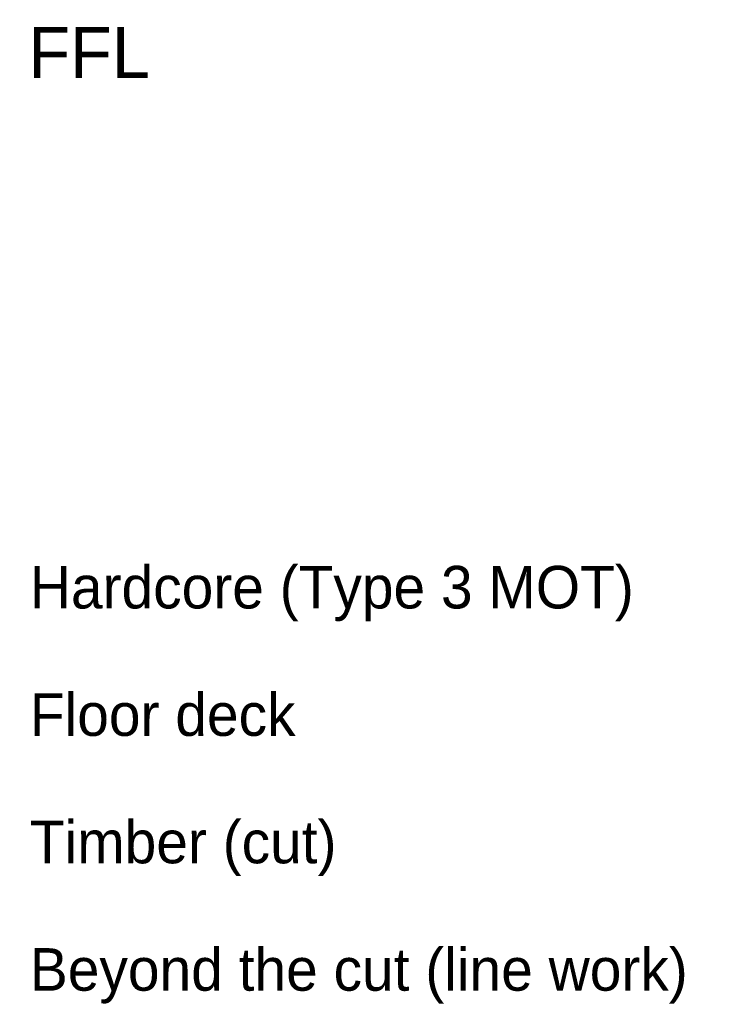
# Model space of a CAD drawing. Header units: millimetres. Extents: x -2519 to 11331, y -3814 to 9252.
# Tile 2 of 6: x 815 to 1883, y -3088 to -1620. Entities that reach past the tile are written whole.
import ezdxf

# ---------------------------------------------------------------- set-up
doc = ezdxf.new("R2010")
doc.units = ezdxf.units.MM
doc.layers.add('TEXT-INK', color=7, linetype='Continuous')
doc.layers.add('TEXT-STEEL_GREY', color=7, linetype='Continuous')

msp = doc.modelspace()

# ---------------------------------------------------------------- texts
at = {"layer": 'TEXT-INK'}
for s, p in [('Hardcore (Type 3 MOT)', (830.6, -2498)), ('Floor deck', (830.6, -2688)), ('Timber (cut)', (830.6, -2878)), ('Beyond the cut (line work)', (830.6, -3068))]:
    msp.add_text(s, height=63.5, dxfattribs=at).set_placement(p)
at = {"layer": 'TEXT-STEEL_GREY'}
msp.add_text('Scale 1:50 @ A3   |   Looking west; levels above GF FFL', height=76.2, dxfattribs=at).set_placement((-1550, -1707.2))

doc.saveas('drawing.dxf')
